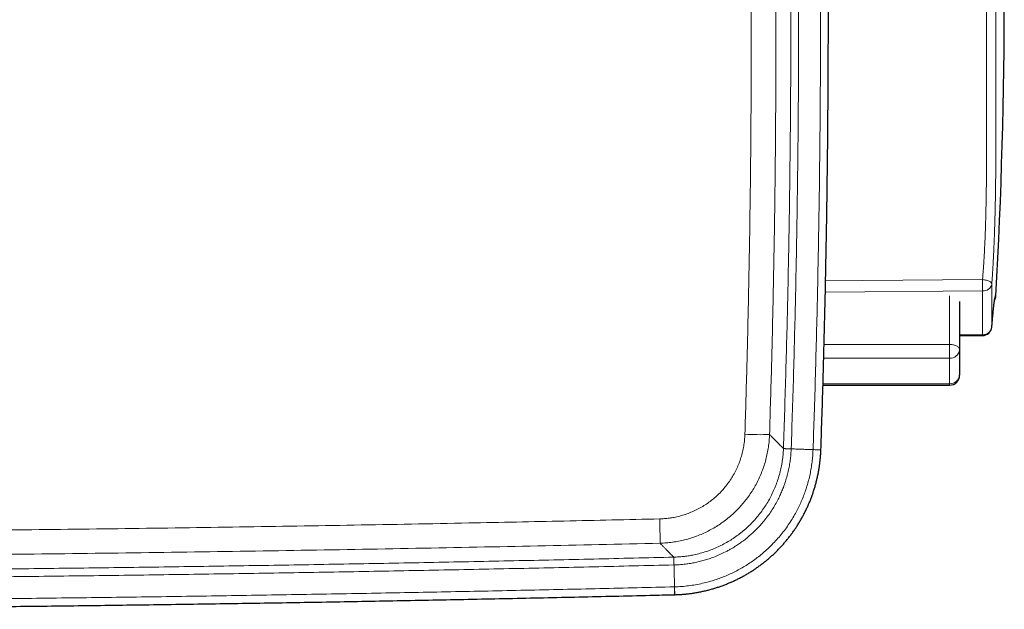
# Model space of a CAD drawing. Header units: millimetres. Extents: x 8 to 778, y 12 to 1829.
# Tile 154 of 256: x 453 to 532, y 804 to 851. Entities that reach past the tile are written whole.
import ezdxf

# ---------------------------------------------------------------- set-up
doc = ezdxf.new("R2010")
doc.units = ezdxf.units.MM

msp = doc.modelspace()

# ---------------------------------------------------------------- linework, layer by layer
at = {"color": 8, "linetype": 'Continuous', "lineweight": 0}
for p, q in [((530.206, 829.55), (517.631, 829.465)), ((527.569, 825.276), (527.569, 829.166)), ((530.947, 826.67), (530.948, 826.688)), ((528.369, 826.04), (530.206, 826.055)), ((517.53, 825.276), (527.569, 825.276)), ((527.569, 825.276), (527.569, 824.176)), ((527.569, 824.176), (517.501, 824.176)), ((527.569, 822.142), (527.569, 824.176)), ((517.443, 822.142), (527.569, 822.142)), ((527.569, 822.024), (527.569, 822.142)), ((514.277, 816.965), (514.899, 816.943)), ((514.277, 816.955), (514.277, 816.965)), ((516.649, 816.882), (517.276, 816.86)), ((505.502, 808.279), (505.511, 808.28)), ((505.502, 808.279), (505.517, 807.657)), ((505.56, 805.907), (505.575, 805.28))]:
    msp.add_line(p, q, dxfattribs=at)
at = {"color": 7, "linetype": 'Continuous', "lineweight": 30}
for p, q in [((528.369, 828.701), (528.369, 824.858)), ((531.273, 829.172), (531.273, 829.172)), ((528.369, 825.969), (530.205, 825.984)), ((528.369, 824.858), (528.369, 822.824)), ((517.44, 822.024), (527.569, 822.024)), ((517.275, 816.85), (517.275, 816.86)), ((505.575, 805.281), (505.585, 805.281))]:
    msp.add_line(p, q, dxfattribs=at)
at = {"color": 8, "linetype": 'Continuous', "lineweight": 0, "flags": 128}
for points in [[(530.201, 830.456), (520.637, 830.391), (517.65, 830.371)], [(530.948, 830.102), (530.942, 830.137), (530.927, 830.172), (530.903, 830.207), (530.87, 830.241), (530.829, 830.274), (530.781, 830.305), (530.725, 830.334), (530.663, 830.361), (530.595, 830.385), (530.522, 830.406), (530.445, 830.424), (530.366, 830.438), (530.284, 830.449), (530.201, 830.456)], [(528.369, 824.858), (528.364, 824.902), (528.351, 824.945), (528.329, 824.988), (528.299, 825.028), (528.261, 825.067), (528.216, 825.104), (528.163, 825.138), (528.104, 825.169), (528.039, 825.197), (527.969, 825.22), (527.894, 825.24), (527.816, 825.256), (527.735, 825.267), (527.652, 825.274), (527.569, 825.276)], [(514.277, 816.955), (514.284, 816.955), (514.3, 816.954), (514.326, 816.953), (514.361, 816.952), (514.404, 816.95), (514.456, 816.948), (514.516, 816.946), (514.582, 816.944), (514.654, 816.941), (514.732, 816.939), (514.814, 816.936), (514.899, 816.933)], [(516.648, 816.872), (516.73, 816.869), (516.808, 816.866), (516.883, 816.864), (516.953, 816.861), (517.018, 816.859), (517.077, 816.857), (517.129, 816.855), (517.174, 816.853), (517.211, 816.852), (517.24, 816.851), (517.261, 816.85), (517.272, 816.85), (517.275, 816.85)], [(505.511, 808.28), (505.511, 808.273), (505.512, 808.257), (505.513, 808.231), (505.513, 808.196), (505.515, 808.152), (505.516, 808.1), (505.517, 808.041), (505.519, 807.974), (505.521, 807.902), (505.523, 807.824), (505.525, 807.743), (505.527, 807.658)], [(505.569, 805.908), (505.572, 805.826), (505.573, 805.748), (505.575, 805.673), (505.577, 805.603), (505.579, 805.538), (505.58, 805.479), (505.582, 805.427), (505.583, 805.382), (505.584, 805.345), (505.584, 805.316), (505.585, 805.295), (505.585, 805.283), (505.585, 805.28)]]:
    msp.add_lwpolyline(points, dxfattribs=at)
at = {"color": 7, "linetype": 'Continuous', "lineweight": 30}
for centre, radius, start, end in [((100.096, 853.253), 431.849, 356.80338, 3.197), ((530.199, 826.734), 0.75, 270.45818, 355.1739), ((527.569, 822.824), 0.8, 270, 0)]:
    msp.add_arc(centre, radius, start, end, dxfattribs=at)
at = {"color": 8, "linetype": 'Continuous', "lineweight": 0}
for centre, radius, start, end in [((421.937, 829.413), 108.269, 0.07275, 0.55214), ((530.267, 830.243), 0.695, 264.96833, 348.3283), ((530.23, 826.778), 0.723, 268.09929, 352.84545), ((528.538, 826.033), 1.668, 358.32519, 0.76355), ((527.619, 824.927), 0.752, 266.12882, 354.77567), ((527.619, 822.892), 0.752, 266.12882, 354.77567), ((512.357, 840.429), 22.362, 267.0209, 272.07532), ((450.444, 809.645), 53.966, 359.73455, 1.79788)]:
    msp.add_arc(centre, radius, start, end, dxfattribs=at)
for points, knots in [([(514.277, 816.965), (514.312, 817.993), (514.381, 820.049), (514.473, 823.133), (514.556, 826.218), (514.629, 829.303), (514.692, 832.389), (514.746, 835.475), (514.791, 838.561), (514.826, 841.684), (514.852, 844.843), (514.868, 848.04), (514.873, 851.236), (514.869, 854.432), (514.854, 857.629), (514.828, 860.825), (514.793, 864.021), (514.747, 867.218), (514.691, 870.414), (514.625, 873.61), (514.549, 876.806), (514.462, 880.002), (514.366, 883.197), (514.293, 885.326), (514.256, 886.391)], [0, 0, 0, 0, 0.044439, 0.088877, 0.133317, 0.177757, 0.222203, 0.266648, 0.311095, 0.355542, 0.401572, 0.447602, 0.493633, 0.539665, 0.585695, 0.631724, 0.677756, 0.723788, 0.769825, 0.815862, 0.861901, 0.907941, 0.95397, 1, 1, 1, 1]), ([(514.878, 886.413), (514.915, 885.348), (514.988, 883.217), (515.084, 880.02), (515.171, 876.823), (515.247, 873.625), (515.313, 870.427), (515.369, 867.229), (515.415, 864.031), (515.45, 860.832), (515.476, 857.633), (515.491, 854.435), (515.495, 851.236), (515.49, 848.038), (515.474, 844.839), (515.448, 841.678), (515.413, 838.553), (515.368, 835.466), (515.314, 832.378), (515.251, 829.291), (515.178, 826.204), (515.095, 823.117), (515.003, 820.03), (514.934, 817.972), (514.899, 816.943)], [0, 0, 0, 0, 0.04603, 0.092059, 0.138089, 0.184119, 0.230152, 0.276185, 0.322221, 0.368257, 0.414296, 0.460335, 0.506365, 0.552395, 0.598426, 0.644458, 0.688896, 0.733335, 0.777776, 0.822217, 0.866662, 0.911106, 0.955553, 1, 1, 1, 1]), ([(516.649, 816.882), (516.68, 817.817), (516.748, 819.818), (516.84, 822.885), (516.926, 826.083), (517.002, 829.282), (517.067, 832.481), (517.123, 835.68), (517.168, 838.88), (517.203, 842.08), (517.227, 845.28), (517.242, 848.479), (517.247, 852.511), (517.231, 857.376), (517.181, 863.073), (517.098, 868.77), (517.001, 873.568), (516.905, 877.468), (516.822, 880.471), (516.73, 883.473), (516.662, 885.474), (516.627, 886.475)], [0, 0, 0, 0, 0.040319, 0.086283, 0.132247, 0.178213, 0.22418, 0.270152, 0.316124, 0.362097, 0.408071, 0.454035, 0.5, 0.581851, 0.663705, 0.745545, 0.827388, 0.87054, 0.913693, 0.956846, 1, 1, 1, 1]), ([(511.195, 818.097), (511.252, 819.956), (511.364, 823.673), (511.494, 829.251), (511.594, 834.829), (511.663, 840.409), (511.701, 845.989), (511.708, 851.569), (511.684, 857.148), (511.628, 862.73), (511.541, 868.316), (511.423, 873.905), (511.275, 879.494), (511.15, 883.22), (511.088, 885.082)], [0, 0, 0, 0, 0.083277, 0.166555, 0.249833, 0.333109, 0.416413, 0.499716, 0.582968, 0.666219, 0.749663, 0.833109, 0.916555, 1, 1, 1, 1]), ([(513.059, 885.186), (513.122, 883.324), (513.247, 879.6), (513.394, 874.012), (513.513, 868.424), (513.6, 862.834), (513.656, 857.244), (513.681, 851.655), (513.674, 846.063), (513.637, 840.469), (513.568, 834.874), (513.467, 829.277), (513.337, 823.68), (513.224, 819.948), (513.167, 818.082)], [0, 0, 0, 0, 0.083272, 0.166544, 0.249833, 0.333123, 0.416412, 0.499689, 0.582966, 0.666344, 0.749721, 0.833099, 0.916549, 1, 1, 1, 1]), ([(530.531, 878.045), (530.531, 878.045), (530.531, 878.048), (530.531, 878.036), (530.531, 878.007), (530.531, 877.955), (530.531, 877.884), (530.531, 877.795), (530.531, 877.688), (530.531, 877.562), (530.531, 877.417), (530.531, 877.253), (530.531, 877.069), (530.531, 876.865), (530.531, 876.64), (530.531, 876.396), (530.531, 876.132), (530.531, 875.849), (530.531, 875.551), (530.531, 875.24), (530.531, 874.915), (530.531, 874.572), (530.531, 874.213), (530.531, 873.837), (530.531, 873.442), (530.531, 873.028), (530.531, 872.595), (530.531, 872.145), (530.531, 871.679), (530.531, 871.197), (530.531, 870.706), (530.531, 870.207), (530.531, 869.701), (530.531, 869.181), (530.531, 868.648), (530.531, 868.102), (530.531, 867.54), (530.531, 866.963), (530.531, 866.371), (530.531, 865.767), (530.531, 865.151), (530.531, 864.524), (530.531, 863.894), (530.531, 863.265), (530.531, 862.635), (530.531, 861.996), (530.531, 861.349), (530.531, 860.694), (530.531, 860.029), (530.531, 859.354), (530.531, 858.669), (530.531, 857.978), (530.531, 857.281), (530.531, 856.579), (530.531, 855.883), (530.531, 855.193), (530.531, 854.51), (530.531, 853.825), (530.531, 853.137), (530.531, 852.448), (530.531, 851.754), (530.531, 851.057), (530.531, 850.356), (530.531, 849.656), (530.531, 848.957), (530.531, 848.261), (530.531, 847.507), (530.531, 846.723), (530.531, 845.911), (530.531, 845.131), (530.531, 844.366), (530.531, 843.616), (530.531, 842.882), (530.531, 842.088), (530.53, 841.236), (530.527, 840.324), (530.522, 839.415), (530.515, 838.553), (530.507, 837.812), (530.498, 837.19), (530.488, 836.639), (530.477, 836.082), (530.466, 835.611), (530.454, 835.199), (530.444, 834.849), (530.432, 834.465), (530.417, 834.074), (530.402, 833.677), (530.384, 833.274), (530.366, 832.905), (530.349, 832.572), (530.332, 832.277), (530.314, 831.979), (530.295, 831.681), (530.274, 831.382), (530.251, 831.076), (530.227, 830.766), (530.21, 830.559), (530.201, 830.456)], [0, 0, 0, 0, 0.000511, 0.011676, 0.022923, 0.034172, 0.045419, 0.056275, 0.067133, 0.07799, 0.088921, 0.099855, 0.110787, 0.121956, 0.133128, 0.144298, 0.15555, 0.166804, 0.178056, 0.188907, 0.199761, 0.210612, 0.221539, 0.232468, 0.243394, 0.254559, 0.265726, 0.27689, 0.288136, 0.299385, 0.310632, 0.321482, 0.332333, 0.343183, 0.354109, 0.365036, 0.375961, 0.387124, 0.398289, 0.409452, 0.420697, 0.431945, 0.44319, 0.454041, 0.464895, 0.475746, 0.486673, 0.497602, 0.508529, 0.519694, 0.530861, 0.542025, 0.553272, 0.564521, 0.575768, 0.586619, 0.597473, 0.608325, 0.619252, 0.630181, 0.641108, 0.652272, 0.663439, 0.674604, 0.685851, 0.6971, 0.708347, 0.72256, 0.73557, 0.748584, 0.761594, 0.774315, 0.787039, 0.799762, 0.816077, 0.832393, 0.848713, 0.865034, 0.878722, 0.888363, 0.898004, 0.907667, 0.917329, 0.922186, 0.928548, 0.934912, 0.941273, 0.947745, 0.954222, 0.960692, 0.96538, 0.97007, 0.974756, 0.979586, 0.984421, 0.98925, 0.994625, 1, 1, 1, 1]), ([(531.273, 877.337), (531.273, 877.335), (531.273, 877.331), (531.273, 877.297), (531.273, 877.245), (531.273, 877.176), (531.273, 877.082), (531.273, 876.961), (531.273, 876.817), (531.273, 876.667), (531.273, 876.521), (531.273, 876.385), (531.273, 876.238), (531.273, 876.08), (531.273, 875.912), (531.273, 875.732), (531.273, 875.542), (531.273, 875.342), (531.273, 875.131), (531.273, 874.894), (531.273, 874.63), (531.273, 874.324), (531.273, 873.991), (531.273, 873.63), (531.273, 873.252), (531.273, 872.855), (531.273, 872.44), (531.273, 872.007), (531.273, 871.558), (531.273, 871.106), (531.273, 870.653), (531.273, 870.235), (531.273, 869.842), (531.273, 869.429), (531.273, 868.959), (531.273, 868.427), (531.273, 867.883), (531.273, 867.307), (531.273, 866.699), (531.273, 866.057), (531.273, 865.401), (531.273, 864.768), (531.273, 864.161), (531.273, 863.589), (531.273, 863.015), (531.273, 862.419), (531.273, 861.796), (531.273, 861.145), (531.273, 860.486), (531.273, 859.818), (531.273, 859.143), (531.273, 858.459), (531.273, 857.771), (531.273, 857.097), (531.273, 856.44), (531.273, 855.807), (531.273, 855.178), (531.273, 854.531), (531.273, 853.862), (531.273, 853.169), (531.273, 852.475), (531.273, 851.779), (531.273, 851.082), (531.273, 850.383), (531.273, 849.686), (531.273, 849.012), (531.273, 848.36), (531.273, 847.679), (531.273, 846.953), (531.273, 846.182), (531.273, 845.418), (531.273, 844.66), (531.274, 843.911), (531.274, 843.17), (531.273, 842.438), (531.272, 841.708), (531.271, 840.981), (531.267, 840.01), (531.26, 839.037), (531.249, 838.052), (531.239, 837.381), (531.228, 836.788), (531.218, 836.273), (531.208, 835.812), (531.197, 835.407), (531.187, 835.058), (531.177, 834.706), (531.165, 834.349), (531.153, 833.988), (531.139, 833.622), (531.124, 833.253), (531.109, 832.892), (531.093, 832.541), (531.076, 832.202), (531.058, 831.86), (531.039, 831.517), (531.019, 831.174), (530.997, 830.822), (530.973, 830.463), (530.956, 830.222), (530.948, 830.102)], [0, 0, 0, 0, 0.011613, 0.023927, 0.034259, 0.044599, 0.056629, 0.06866, 0.080737, 0.092815, 0.100956, 0.109098, 0.117254, 0.12541, 0.133651, 0.141892, 0.150148, 0.158404, 0.166699, 0.174998, 0.185027, 0.195063, 0.206171, 0.217279, 0.228424, 0.239568, 0.250824, 0.262079, 0.273373, 0.284667, 0.294999, 0.305339, 0.31336, 0.321384, 0.33248, 0.343576, 0.354709, 0.365842, 0.378104, 0.390366, 0.402678, 0.414991, 0.425322, 0.43566, 0.445689, 0.455724, 0.466832, 0.47794, 0.489085, 0.50023, 0.511485, 0.52274, 0.534034, 0.545328, 0.55566, 0.566, 0.576029, 0.586065, 0.597173, 0.608281, 0.619426, 0.630571, 0.641826, 0.653081, 0.664375, 0.675669, 0.686002, 0.696342, 0.7092, 0.722057, 0.734973, 0.747888, 0.760865, 0.773843, 0.786861, 0.799879, 0.813081, 0.826283, 0.85269, 0.866155, 0.879619, 0.888621, 0.897624, 0.906624, 0.912521, 0.918418, 0.924335, 0.930251, 0.936212, 0.942173, 0.948181, 0.954189, 0.959633, 0.965081, 0.970524, 0.976134, 0.98175, 0.987359, 0.993663, 1, 1, 1, 1]), ([(530.948, 830.102), (530.948, 829.937), (530.948, 829.609), (530.948, 829.137), (530.948, 828.683), (530.948, 828.246), (530.948, 827.827), (530.948, 827.426), (530.948, 827.045), (530.948, 826.805), (530.948, 826.688), (530.948, 826.688)], [0, 0, 0, 0, 0.124034, 0.248068, 0.372481, 0.496895, 0.622472, 0.748049, 0.87402, 0.999991, 1, 1, 1, 1]), ([(530.206, 826.055), (530.206, 826.195), (530.206, 826.473), (530.206, 826.925), (530.206, 827.399), (530.206, 827.899), (530.206, 828.424), (530.206, 828.972), (530.206, 829.357), (530.206, 829.55)], [0, 0, 0, 0, 0.1442399, 0.2877682, 0.4307395, 0.5733037, 0.7156063, 0.857791, 1, 1, 1, 1]), ([(530.948, 826.688), (530.957, 826.797), (530.973, 826.986), (530.995, 827.234), (531.014, 827.443), (531.032, 827.64), (531.05, 827.826), (531.067, 827.998), (531.082, 828.149), (531.096, 828.28), (531.109, 828.394), (531.121, 828.498), (531.132, 828.593), (531.143, 828.679), (531.153, 828.757), (531.163, 828.826), (531.174, 828.903), (531.187, 828.982), (531.2, 829.054), (531.212, 829.109), (531.222, 829.149), (531.231, 829.177), (531.241, 829.2), (531.251, 829.208), (531.259, 829.202), (531.267, 829.185), (531.271, 829.167), (531.273, 829.162), (531.273, 829.169), (531.273, 829.172)], [0, 0, 0, 0, 0.032249, 0.055864, 0.079499, 0.103115, 0.127427, 0.151758, 0.176073, 0.197092, 0.218111, 0.239269, 0.260427, 0.281754, 0.303083, 0.324496, 0.345909, 0.38437, 0.422835, 0.461502, 0.500172, 0.539008, 0.577845, 0.655612, 0.717794, 0.779977, 0.90435, 0.966547, 1, 1, 1, 1]), ([(504.383, 811.338), (504.512, 811.343), (504.769, 811.353), (505.153, 811.395), (505.561, 811.461), (505.992, 811.559), (506.443, 811.694), (506.884, 811.858), (507.312, 812.051), (507.727, 812.273), (508.125, 812.522), (508.506, 812.799), (508.869, 813.101), (509.21, 813.426), (509.528, 813.773), (509.822, 814.142), (510.091, 814.531), (510.333, 814.937), (510.548, 815.358), (510.733, 815.792), (510.888, 816.238), (511.012, 816.694), (511.106, 817.158), (511.171, 817.626), (511.187, 817.94), (511.195, 818.097)], [0, 0, 0, 0, 0.036481, 0.07299, 0.109471, 0.153749, 0.198178, 0.242657, 0.287085, 0.331363, 0.375734, 0.420257, 0.464832, 0.509355, 0.553726, 0.598255, 0.642938, 0.687673, 0.732356, 0.776886, 0.821407, 0.866079, 0.910804, 0.955478, 1, 1, 1, 1]), ([(513.167, 818.082), (513.159, 817.914), (513.142, 817.577), (513.081, 817.075), (512.994, 816.577), (512.879, 816.083), (512.737, 815.598), (512.568, 815.122), (512.372, 814.657), (512.15, 814.202), (511.902, 813.76), (511.63, 813.333), (511.335, 812.921), (511.018, 812.529), (510.68, 812.155), (510.32, 811.801), (509.941, 811.467), (509.544, 811.155), (509.131, 810.866), (508.703, 810.601), (508.261, 810.361), (507.806, 810.146), (507.339, 809.957), (506.863, 809.794), (506.378, 809.657), (505.89, 809.549), (505.398, 809.469), (504.905, 809.415), (504.574, 809.402), (504.409, 809.395)], [0, 0, 0, 0, 0.0370694, 0.0742554, 0.1115004, 0.1487451, 0.1859304, 0.2229994, 0.2600995, 0.2973171, 0.3345944, 0.3718715, 0.4090886, 0.4461885, 0.4831662, 0.5202604, 0.557414, 0.5945675, 0.6316617, 0.6686394, 0.7055305, 0.742537, 0.7796024, 0.8166679, 0.8536748, 0.8905662, 0.9270348, 0.9635313, 1, 1, 1, 1]), ([(513.167, 818.082), (513.23, 818.019), (513.355, 817.893), (513.523, 817.723), (513.678, 817.568), (513.827, 817.418), (513.968, 817.276), (514.094, 817.149), (514.2, 817.043), (514.252, 816.991), (514.277, 816.965)], [0, 0, 0, 0, 0.112806, 0.225612, 0.338436, 0.451261, 0.588429, 0.725596, 0.862798, 1, 1, 1, 1]), ([(505.511, 808.28), (505.638, 808.284), (505.89, 808.294), (506.269, 808.328), (506.646, 808.378), (507.061, 808.45), (507.51, 808.551), (507.989, 808.688), (508.465, 808.852), (508.936, 809.045), (509.399, 809.267), (509.844, 809.512), (510.271, 809.779), (510.679, 810.067), (511.074, 810.38), (511.454, 810.717), (511.817, 811.08), (512.157, 811.458), (512.471, 811.852), (512.761, 812.258), (513.03, 812.684), (513.277, 813.129), (513.5, 813.592), (513.693, 814.058), (513.857, 814.526), (513.993, 814.993), (514.105, 815.471), (514.19, 815.959), (514.251, 816.456), (514.269, 816.789), (514.277, 816.955)], [0, 0, 0, 0, 0.0279, 0.0558, 0.0839004, 0.1120008, 0.1486873, 0.185402, 0.2220885, 0.2598403, 0.2976229, 0.3353747, 0.3720613, 0.4087761, 0.4454627, 0.483215, 0.5209981, 0.5587504, 0.5954532, 0.6321842, 0.6688869, 0.7066566, 0.7444571, 0.7822266, 0.8180201, 0.8538397, 0.8896331, 0.9264126, 0.9632206, 1, 1, 1, 1]), ([(514.899, 816.933), (514.899, 816.933), (514.894, 816.803), (514.879, 816.543), (514.838, 816.132), (514.776, 815.699), (514.688, 815.247), (514.578, 814.786), (514.441, 814.319), (514.288, 813.878), (514.125, 813.476), (513.949, 813.089), (513.745, 812.69), (513.51, 812.28), (513.247, 811.87), (512.955, 811.463), (512.657, 811.092), (512.368, 810.763), (512.092, 810.474), (511.802, 810.196), (511.498, 809.929), (511.182, 809.673), (510.854, 809.428), (510.513, 809.197), (510.194, 809.001), (509.901, 808.835), (509.576, 808.663), (509.184, 808.476), (508.748, 808.297), (508.334, 808.149), (507.942, 808.027), (507.545, 807.921), (507.145, 807.833), (506.743, 807.764), (506.34, 807.711), (505.934, 807.674), (505.663, 807.661), (505.527, 807.658), (505.527, 807.658)], [0, 0, 0, 0, 0.000004, 0.026851, 0.053699, 0.085392, 0.117103, 0.148798, 0.183231, 0.217663, 0.245204, 0.272746, 0.30529, 0.337852, 0.370394, 0.405807, 0.441222, 0.468679, 0.496134, 0.523863, 0.551592, 0.579718, 0.607844, 0.636252, 0.664662, 0.685239, 0.705817, 0.740416, 0.775014, 0.803132, 0.831251, 0.859645, 0.888037, 0.915931, 0.94392, 0.97191, 0.999996, 1, 1, 1, 1]), ([(505.569, 805.908), (505.569, 805.908), (505.757, 805.912), (506.133, 805.931), (506.694, 805.988), (507.252, 806.071), (507.805, 806.183), (508.322, 806.313), (508.803, 806.459), (509.249, 806.614), (509.688, 806.788), (510.123, 806.982), (510.555, 807.196), (510.98, 807.43), (511.396, 807.682), (511.799, 807.952), (512.19, 808.237), (512.568, 808.539), (512.932, 808.856), (513.297, 809.202), (513.66, 809.579), (514.017, 809.987), (514.355, 810.413), (514.673, 810.854), (514.969, 811.309), (515.231, 811.758), (515.462, 812.197), (515.664, 812.624), (515.848, 813.059), (516.016, 813.506), (516.166, 813.964), (516.298, 814.432), (516.409, 814.906), (516.501, 815.388), (516.573, 815.877), (516.623, 816.374), (516.642, 816.706), (516.648, 816.872), (516.648, 816.872)], [0, 0, 0, 0, 0.000003, 0.032791, 0.065638, 0.098506, 0.131354, 0.164142, 0.191622, 0.219125, 0.246629, 0.274109, 0.302385, 0.330687, 0.358989, 0.387266, 0.415388, 0.443536, 0.471684, 0.499806, 0.531357, 0.56298, 0.594639, 0.626299, 0.657921, 0.689472, 0.716981, 0.744513, 0.772045, 0.799554, 0.82786, 0.856192, 0.884525, 0.912831, 0.941881, 0.970946, 0.999997, 1, 1, 1, 1]), ([(514.899, 816.943), (514.899, 816.94), (514.899, 816.936), (514.899, 816.933), (514.899, 816.933)], [0, 0, 0, 0, 0.9943, 1, 1, 1, 1]), ([(516.648, 816.872), (516.541, 816.876), (516.326, 816.883), (515.997, 816.895), (515.69, 816.905), (515.408, 816.915), (515.151, 816.924), (514.983, 816.93), (514.899, 816.933)], [0, 0, 0, 0, 0.185942, 0.37292, 0.560306, 0.707423, 0.854089, 1, 1, 1, 1]), ([(516.648, 816.872), (516.648, 816.872), (516.648, 816.875), (516.649, 816.879), (516.649, 816.882)], [0, 0, 0, 0, 0.005987, 1, 1, 1, 1]), ([(422.034, 810.233), (424.539, 810.242), (430.861, 810.264), (441, 810.337), (451.688, 810.438), (461.615, 810.557), (470.779, 810.687), (479.943, 810.837), (488.598, 810.998), (496.745, 811.164), (501.837, 811.28), (504.383, 811.338)], [0, 0, 0, 0, 0.091243, 0.23028, 0.369317, 0.480602, 0.591888, 0.703173, 0.814459, 0.907229, 1, 1, 1, 1]), ([(504.409, 809.395), (501.153, 809.321), (494.642, 809.174), (484.875, 808.982), (475.107, 808.811), (465.339, 808.663), (455.57, 808.538), (445.8, 808.436), (436.03, 808.357), (428.044, 808.308), (423.314, 808.292), (421.842, 808.288)], [0, 0, 0, 0, 0.118307, 0.236615, 0.354922, 0.47323, 0.591537, 0.709861, 0.828185, 0.94651, 1, 1, 1, 1]), ([(505.502, 808.279), (505.476, 808.305), (505.425, 808.358), (505.32, 808.465), (505.195, 808.592), (505.056, 808.734), (504.91, 808.884), (504.758, 809.039), (504.593, 809.207), (504.47, 809.332), (504.409, 809.395)], [0, 0, 0, 0, 0.137638, 0.275275, 0.412947, 0.550618, 0.662955, 0.775291, 0.887645, 1, 1, 1, 1]), ([(421.726, 807.114), (421.927, 807.114), (424.262, 807.121), (428.729, 807.144), (435.127, 807.183), (441.526, 807.232), (447.924, 807.292), (454.322, 807.361), (460.72, 807.441), (467.118, 807.53), (473.516, 807.63), (479.913, 807.739), (486.311, 807.859), (492.708, 807.989), (499.105, 808.128), (503.369, 808.229), (505.502, 808.279)], [0, 0, 0, 0, 0.007218, 0.083585, 0.159953, 0.236321, 0.312689, 0.389057, 0.465424, 0.541793, 0.618161, 0.694528, 0.770896, 0.847264, 0.923633, 1, 1, 1, 1]), ([(505.517, 807.657), (503.384, 807.607), (499.119, 807.506), (492.721, 807.367), (486.323, 807.237), (479.925, 807.117), (473.526, 807.008), (467.127, 806.908), (460.728, 806.819), (454.329, 806.739), (447.93, 806.67), (441.531, 806.61), (435.132, 806.56), (428.732, 806.522), (424.242, 806.499), (421.885, 806.492), (421.661, 806.491)], [0, 0, 0, 0, 0.0763064, 0.1526129, 0.2289195, 0.3052267, 0.381534, 0.4578405, 0.5341471, 0.6104542, 0.6867616, 0.763068, 0.8393747, 0.9156818, 0.9919892, 1, 1, 1, 1]), ([(505.527, 807.658), (505.527, 807.658), (505.524, 807.657), (505.52, 807.657), (505.517, 807.657)], [0, 0, 0, 0, 0.005742, 1, 1, 1, 1]), ([(505.569, 805.908), (505.567, 806.015), (505.562, 806.23), (505.554, 806.559), (505.546, 806.866), (505.539, 807.148), (505.533, 807.405), (505.529, 807.573), (505.527, 807.658)], [0, 0, 0, 0, 0.185942, 0.37292, 0.560306, 0.707423, 0.854089, 1, 1, 1, 1]), ([(421.477, 804.742), (422.361, 804.744), (425.379, 804.753), (430.53, 804.781), (436.93, 804.823), (443.33, 804.875), (449.73, 804.938), (456.129, 805.01), (462.529, 805.092), (468.928, 805.185), (475.328, 805.287), (481.58, 805.397), (487.685, 805.513), (493.643, 805.635), (499.602, 805.766), (503.574, 805.86), (505.56, 805.907)], [0, 0, 0, 0, 0.031556, 0.107663, 0.18377, 0.259877, 0.335985, 0.412092, 0.4882, 0.564308, 0.640414, 0.716521, 0.787391, 0.85826, 0.92913, 1, 1, 1, 1]), ([(505.56, 805.907), (505.563, 805.907), (505.566, 805.908), (505.569, 805.908), (505.569, 805.908)], [0, 0, 0, 0, 0.993961, 1, 1, 1, 1])]:
    msp.add_open_spline(points, degree=3, knots=knots, dxfattribs=at)
at = {"color": 7, "linetype": 'Continuous', "lineweight": 30}
for points, knots in [([(517.275, 816.861), (517.287, 817.215), (517.333, 818.5), (517.403, 820.717), (517.485, 823.514), (517.559, 826.314), (517.625, 829.117), (517.684, 831.921), (517.734, 834.725), (517.777, 837.53), (517.812, 840.334), (517.839, 843.138), (517.858, 845.943), (517.87, 848.748), (517.873, 851.552), (517.869, 854.357), (517.856, 857.161), (517.836, 859.966), (517.808, 862.77), (517.772, 865.575), (517.728, 868.379), (517.677, 871.183), (517.617, 873.987), (517.55, 876.791), (517.475, 879.595), (517.391, 882.398), (517.318, 884.699), (517.269, 886.065), (517.254, 886.497)], [0, 0, 0, 0, 0.015273, 0.055406, 0.095523, 0.135783, 0.17605, 0.216316, 0.256581, 0.296847, 0.337113, 0.377379, 0.417646, 0.457914, 0.498182, 0.538447, 0.578713, 0.61898, 0.659247, 0.699514, 0.739781, 0.780048, 0.820314, 0.86058, 0.900845, 0.941115, 0.981376, 1, 1, 1, 1]), ([(530.947, 826.67), (530.95, 826.711), (530.958, 826.807), (530.97, 826.949), (530.983, 827.099), (530.996, 827.241), (531.008, 827.378), (531.02, 827.51), (531.032, 827.635), (531.044, 827.756), (531.055, 827.871), (531.066, 827.98), (531.076, 828.083), (531.087, 828.182), (531.097, 828.275), (531.107, 828.363), (531.116, 828.446), (531.125, 828.524), (531.134, 828.596), (531.143, 828.663), (531.151, 828.724), (531.159, 828.78), (531.167, 828.83), (531.173, 828.873), (531.18, 828.91), (531.185, 828.939), (531.19, 828.962), (531.193, 828.977), (531.195, 828.985), (531.195, 828.984), (531.195, 828.984)], [0, 0, 0, 0, 0.024621, 0.05718, 0.089316, 0.121084, 0.152919, 0.184866, 0.216968, 0.249263, 0.281792, 0.31458, 0.347511, 0.380975, 0.415144, 0.450008, 0.485537, 0.521683, 0.558397, 0.59654, 0.635593, 0.675528, 0.71638, 0.758159, 0.800836, 0.84433, 0.888492, 0.933092, 0.977816, 1, 1, 1, 1]), ([(531.165, 828.818), (531.166, 828.821), (531.178, 828.838), (531.195, 828.872), (531.216, 828.917), (531.231, 828.957), (531.243, 828.994), (531.252, 829.027), (531.258, 829.056), (531.263, 829.082), (531.267, 829.106), (531.27, 829.126), (531.271, 829.144), (531.272, 829.16), (531.273, 829.168), (531.273, 829.172)], [0, 0, 0, 0, 0.01124, 0.088326, 0.160838, 0.22911, 0.29448, 0.359041, 0.425057, 0.495149, 0.574264, 0.656391, 0.753412, 0.869863, 1, 1, 1, 1]), ([(505.585, 805.281), (505.597, 805.281), (505.71, 805.282), (505.925, 805.293), (506.231, 805.312), (506.536, 805.341), (506.841, 805.376), (507.145, 805.42), (507.448, 805.472), (507.749, 805.531), (508.048, 805.598), (508.345, 805.672), (508.642, 805.755), (508.937, 805.845), (509.229, 805.942), (509.519, 806.047), (509.806, 806.16), (510.089, 806.279), (510.367, 806.404), (510.642, 806.537), (510.914, 806.677), (511.183, 806.825), (511.449, 806.98), (511.712, 807.141), (511.97, 807.31), (512.224, 807.485), (512.473, 807.666), (512.717, 807.853), (512.955, 808.046), (513.188, 808.245), (513.416, 808.45), (513.639, 808.66), (513.856, 808.877), (514.068, 809.099), (514.275, 809.327), (514.476, 809.56), (514.671, 809.798), (514.859, 810.041), (515.041, 810.288), (515.216, 810.539), (515.384, 810.794), (515.546, 811.054), (515.702, 811.319), (515.851, 811.588), (515.994, 811.861), (516.129, 812.138), (516.258, 812.418), (516.379, 812.701), (516.492, 812.986), (516.597, 813.272), (516.695, 813.562), (516.786, 813.854), (516.87, 814.149), (516.946, 814.448), (517.015, 814.748), (517.076, 815.051), (517.129, 815.354), (517.175, 815.659), (517.213, 815.963), (517.242, 816.268), (517.264, 816.563), (517.272, 816.757), (517.275, 816.85)], [0, 0, 0, 0, 0.001853, 0.018746, 0.035659, 0.052589, 0.069533, 0.086487, 0.103456, 0.120376, 0.137221, 0.154148, 0.171133, 0.188157, 0.205197, 0.222227, 0.239221, 0.256159, 0.273017, 0.289811, 0.306711, 0.323657, 0.340638, 0.357642, 0.374657, 0.391671, 0.40867, 0.425643, 0.442581, 0.459464, 0.476342, 0.493259, 0.510202, 0.527163, 0.544136, 0.561112, 0.57808, 0.595032, 0.611961, 0.628874, 0.645717, 0.662594, 0.67954, 0.696533, 0.713556, 0.730586, 0.747597, 0.764569, 0.78148, 0.798316, 0.815141, 0.832025, 0.848974, 0.865969, 0.882993, 0.900028, 0.917051, 0.934042, 0.950985, 0.967852, 0.984654, 1, 1, 1, 1]), ([(421.411, 804.113), (422.335, 804.116), (425.15, 804.126), (429.858, 804.15), (435.532, 804.186), (441.207, 804.23), (446.882, 804.282), (452.555, 804.341), (458.226, 804.409), (463.896, 804.484), (469.567, 804.567), (475.239, 804.658), (480.913, 804.757), (486.587, 804.864), (492.26, 804.979), (497.933, 805.102), (502.371, 805.202), (504.918, 805.265), (505.575, 805.281)], [0, 0, 0, 0, 0.03294, 0.100349, 0.16777, 0.235195, 0.302613, 0.370017, 0.437397, 0.504754, 0.572127, 0.639525, 0.70694, 0.774363, 0.841786, 0.909199, 0.976593, 1, 1, 1, 1])]:
    msp.add_open_spline(points, degree=3, knots=knots, dxfattribs=at)

doc.saveas('drawing.dxf')
